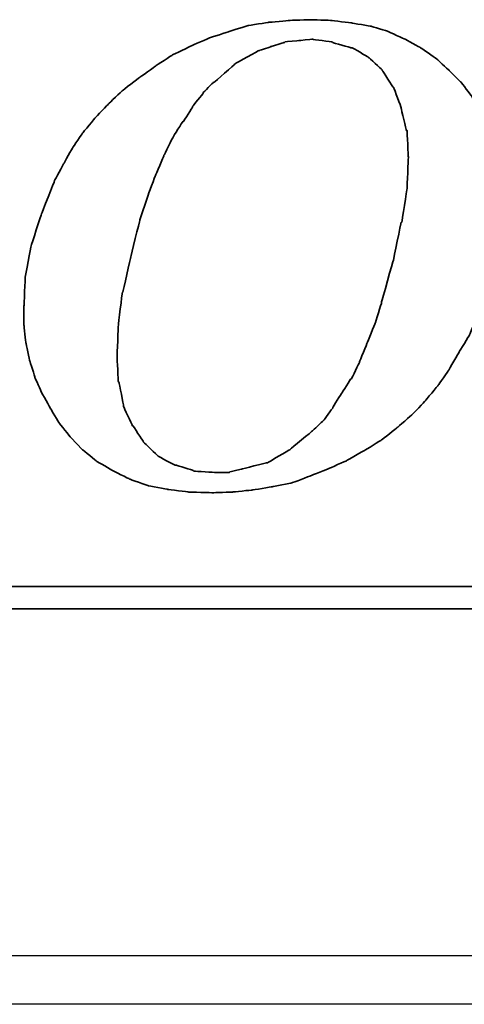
# Model space of a CAD drawing. Header units: millimetres. Extents: x -386 to 3135, y -1989 to 860.
# Tile 120 of 256: x -74.35 to -69.76, y -1331.39 to -1321.23. Entities that reach past the tile are written whole.
import ezdxf

# ---------------------------------------------------------------- set-up
doc = ezdxf.new("R2010")
doc.units = ezdxf.units.MM
doc.layers.get('0').update_dxf_attribs({"linetype": 'CONTINUOUS'})
doc.layers.add('DIM', color=4, linetype='CONTINUOUS')
doc.layers.add('layer 1', color=7, linetype='CONTINUOUS')

# ---------------------------------------------------------------- blocks, each defined once
blk = doc.blocks.new('TBI MOTION logo(完整正式版)')
at = {"layer": 'layer 1', "color": 22, "lineweight": 35}
for points, knots in [([(35.79625, -6.98375), (35.79625, -6.98375), (36.23125, -7.43875), (36.23125, -7.43875), (36.23125, -7.43875), (36.23125, -7.43875), (36.75625, -7.87125), (36.75625, -7.87125), (36.75625, -7.87125), (36.75625, -7.87125), (37.33125, -8.20375), (37.33125, -8.20375), (37.33125, -8.20375), (37.33125, -8.20375), (37.95625, -8.51875), (37.95625, -8.51875), (37.95625, -8.51875), (37.95625, -8.51875), (38.62625, -8.75875), (38.62625, -8.75875), (38.62625, -8.75875), (38.62625, -8.75875), (39.37125, -8.90375), (39.37125, -8.90375), (39.37125, -8.90375), (39.37125, -8.90375), (40.14125, -8.99875), (40.14125, -8.99875), (40.14125, -8.99875), (40.14125, -8.99875), (41.02625, -9.02375), (41.02625, -9.02375), (41.02625, -9.02375), (41.02625, -9.02375), (41.74625, -8.99875), (41.74625, -8.99875), (41.74625, -8.99875), (41.74625, -8.99875), (42.46625, -8.92375), (42.46625, -8.92375), (42.46625, -8.92375), (42.46625, -8.92375), (43.21125, -8.80625), (43.21125, -8.80625), (43.21125, -8.80625), (43.21125, -8.80625), (43.93125, -8.66375), (43.93125, -8.66375), (43.93125, -8.66375), (43.93125, -8.66375), (44.62625, -8.39875), (44.62625, -8.39875), (44.62625, -8.39875), (44.62625, -8.39875), (45.29625, -8.13375), (45.29625, -8.13375), (45.29625, -8.13375), (45.29625, -8.13375), (45.94625, -7.84375), (45.94625, -7.84375), (45.94625, -7.84375), (45.94625, -7.84375), (46.61625, -7.46375), (46.61625, -7.46375), (46.61625, -7.46375), (46.61625, -7.46375), (47.24125, -7.07875), (47.24125, -7.07875), (47.24125, -7.07875), (47.24125, -7.07875), (47.81625, -6.62375), (47.81625, -6.62375), (47.81625, -6.62375), (47.81625, -6.62375), (48.36875, -6.14375), (48.36875, -6.14375), (48.36875, -6.14375), (48.36875, -6.14375), (48.84625, -5.64125), (48.84625, -5.64125), (48.84625, -5.64125), (48.84625, -5.64125), (49.32625, -5.06375), (49.32625, -5.06375), (49.32625, -5.06375), (49.32625, -5.06375), (49.71125, -4.51374), (49.71125, -4.51374), (49.71125, -4.51374), (49.71125, -4.51374), (50.09625, -3.83874), (50.09625, -3.83874), (50.09625, -3.83874), (50.09625, -3.83874), (50.48125, -3.21374), (50.48125, -3.21374), (50.48125, -3.21374), (50.48125, -3.21374), (50.96125, -1.99125), (50.96125, -1.99125), (50.96125, -1.99125), (50.96125, -1.99125), (51.34375, -0.81875), (51.34375, -0.81875), (51.34375, -0.81875), (51.34375, -0.81875), (51.56125, 0.45624), (51.56125, 0.45624), (51.56125, 0.45624), (51.56125, 0.45624), (51.60625, 1.67624), (51.60625, 1.67624), (51.60625, 1.67624), (51.60625, 1.67624), (51.56125, 2.44625), (51.56125, 2.44625), (51.56125, 2.44625), (51.56125, 2.44625), (51.51125, 3.14125), (51.51125, 3.14125), (51.51125, 3.14125), (51.51125, 3.14125), (51.34375, 3.81125), (51.34375, 3.81125), (51.34375, 3.81125), (51.34375, 3.81125), (51.15125, 4.41125), (51.15125, 4.41125), (51.15125, 4.41125), (51.15125, 4.41125), (50.86125, 5.01125), (50.86125, 5.01125), (50.86125, 5.01125), (50.86125, 5.01125), (50.55125, 5.58875), (50.55125, 5.58875), (50.55125, 5.58875), (50.55125, 5.58875), (50.16625, 6.09125), (50.16625, 6.09125), (50.16625, 6.09125), (50.16625, 6.09125), (49.71125, 6.54875), (49.71125, 6.54875), (49.71125, 6.54875), (49.71125, 6.54875), (49.23125, 6.98125), (49.23125, 6.98125), (49.23125, 6.98125), (49.23125, 6.98125), (48.67875, 7.36625), (48.67875, 7.36625), (48.67875, 7.36625), (48.67875, 7.36625), (48.10375, 7.67625), (48.10375, 7.67625), (48.10375, 7.67625), (48.10375, 7.67625), (47.48125, 7.96375), (47.48125, 7.96375), (47.48125, 7.96375), (47.48125, 7.96375), (46.85625, 8.15625), (46.85625, 8.15625), (46.85625, 8.15625), (46.85625, 8.15625), (46.13625, 8.27624), (46.13625, 8.27624), (46.13625, 8.27624), (46.13625, 8.27624), (45.39125, 8.37125), (45.39125, 8.37125), (45.39125, 8.37125), (45.39125, 8.37125), (44.62625, 8.39624), (44.62625, 8.39624), (44.62625, 8.39624), (44.62625, 8.39624), (43.83625, 8.37125), (43.83625, 8.37125), (43.83625, 8.37125), (43.83625, 8.37125), (43.09125, 8.30125), (43.09125, 8.30125), (43.09125, 8.30125), (43.09125, 8.30125), (42.32125, 8.18125), (42.32125, 8.18125), (42.32125, 8.18125), (42.32125, 8.18125), (41.62875, 7.96375), (41.62875, 7.96375), (41.62875, 7.96375), (41.62875, 7.96375), (40.90625, 7.72625), (40.90625, 7.72625), (40.90625, 7.72625), (40.90625, 7.72625), (40.23624, 7.43625), (40.23624, 7.43625), (40.23624, 7.43625), (40.23624, 7.43625), (39.54124, 7.10125), (39.54124, 7.10125), (39.54124, 7.10125), (39.54124, 7.10125), (38.91625, 6.69125), (38.91625, 6.69125), (38.91625, 6.69125), (38.91625, 6.69125), (38.31625, 6.26125), (38.31625, 6.26125), (38.31625, 6.26125), (38.31625, 6.26125), (37.69125, 5.78125), (37.69125, 5.78125), (37.69125, 5.78125), (37.69125, 5.78125), (37.18625, 5.30125), (37.18625, 5.30125), (37.18625, 5.30125), (37.18625, 5.30125), (36.70625, 4.79624), (36.70625, 4.79624), (36.70625, 4.79624), (36.70625, 4.79624), (36.23125, 4.22125), (36.23125, 4.22125), (36.23125, 4.22125), (36.23125, 4.22125), (35.87124, 3.69375), (35.87124, 3.69375), (35.87124, 3.69375), (35.87124, 3.69375), (35.53125, 3.09125), (35.53125, 3.09125), (35.53125, 3.09125), (35.53125, 3.09125), (35.19875, 2.47125), (35.19875, 2.47125), (35.19875, 2.47125), (35.19875, 2.47125), (34.71625, 1.24625), (34.71625, 1.24625), (34.71625, 1.24625), (34.71625, 1.24625), (34.33125, 0.06874), (34.33125, 0.06874), (34.33125, 0.06874), (34.33125, 0.06874), (34.11625, -1.07875), (34.11625, -1.07875), (34.11625, -1.07875), (34.11625, -1.07875), (34.07125, -2.15875), (34.07125, -2.15875), (34.07125, -2.15875), (34.07125, -2.15875), (34.07125, -2.85375), (34.07125, -2.85375), (34.07125, -2.85375), (34.07125, -2.85375), (34.14125, -3.50375), (34.14125, -3.50375), (34.14125, -3.50375), (34.14125, -3.50375), (34.28625, -4.17375), (34.28625, -4.17375), (34.28625, -4.17375), (34.28625, -4.17375), (34.47625, -4.77624), (34.47625, -4.77624), (34.47625, -4.77624), (34.47625, -4.77624), (34.71625, -5.32625), (34.71625, -5.32625), (34.71625, -5.32625), (34.71625, -5.32625), (35.05375, -5.92875), (35.05375, -5.92875), (35.05375, -5.92875), (35.05375, -5.92875), (35.36375, -6.45375), (35.36375, -6.45375), (35.36375, -6.45375), (35.36375, -6.45375), (35.79625, -6.98375), (35.79625, -6.98375)], [0, 0, 0, 0, 0.01388889, 0.01388889, 0.01388889, 0.0138889, 0.02777778, 0.02777778, 0.02777778, 0.02777779, 0.04166667, 0.04166667, 0.04166667, 0.04166668, 0.05555556, 0.05555556, 0.05555556, 0.05555557, 0.06944444, 0.06944444, 0.06944444, 0.06944445, 0.08333333, 0.08333333, 0.08333333, 0.08333334, 0.09722222, 0.09722222, 0.09722222, 0.09722223, 0.11111111, 0.11111111, 0.11111111, 0.11111112, 0.125, 0.125, 0.125, 0.12500001, 0.13888889, 0.13888889, 0.13888889, 0.1388889, 0.15277778, 0.15277778, 0.15277778, 0.15277779, 0.16666667, 0.16666667, 0.16666667, 0.16666668, 0.18055556, 0.18055556, 0.18055556, 0.18055557, 0.19444444, 0.19444444, 0.19444444, 0.19444445, 0.20833333, 0.20833333, 0.20833333, 0.20833334, 0.22222222, 0.22222222, 0.22222222, 0.22222223, 0.23611111, 0.23611111, 0.23611111, 0.23611112, 0.25, 0.25, 0.25, 0.25000001, 0.26388889, 0.26388889, 0.26388889, 0.2638889, 0.27777778, 0.27777778, 0.27777778, 0.27777779, 0.29166667, 0.29166667, 0.29166667, 0.29166668, 0.30555556, 0.30555556, 0.30555556, 0.30555557, 0.31944444, 0.31944444, 0.31944444, 0.31944445, 0.33333333, 0.33333333, 0.33333333, 0.33333334, 0.34722222, 0.34722222, 0.34722222, 0.34722223, 0.36111111, 0.36111111, 0.36111111, 0.36111112, 0.375, 0.375, 0.375, 0.37500001, 0.38888889, 0.38888889, 0.38888889, 0.3888889, 0.40277778, 0.40277778, 0.40277778, 0.40277779, 0.41666667, 0.41666667, 0.41666667, 0.41666668, 0.43055556, 0.43055556, 0.43055556, 0.43055557, 0.44444444, 0.44444444, 0.44444444, 0.44444445, 0.45833333, 0.45833333, 0.45833333, 0.45833334, 0.47222222, 0.47222222, 0.47222222, 0.47222223, 0.48611111, 0.48611111, 0.48611111, 0.48611112, 0.5, 0.5, 0.5, 0.50000001, 0.51388889, 0.51388889, 0.51388889, 0.5138889, 0.52777778, 0.52777778, 0.52777778, 0.52777779, 0.54166667, 0.54166667, 0.54166667, 0.54166668, 0.55555556, 0.55555556, 0.55555556, 0.55555557, 0.56944444, 0.56944444, 0.56944444, 0.56944445, 0.58333333, 0.58333333, 0.58333333, 0.58333334, 0.59722222, 0.59722222, 0.59722222, 0.59722223, 0.61111111, 0.61111111, 0.61111111, 0.61111112, 0.625, 0.625, 0.625, 0.62500001, 0.63888889, 0.63888889, 0.63888889, 0.6388889, 0.65277778, 0.65277778, 0.65277778, 0.65277779, 0.66666667, 0.66666667, 0.66666667, 0.66666668, 0.68055556, 0.68055556, 0.68055556, 0.68055557, 0.69444444, 0.69444444, 0.69444444, 0.69444445, 0.70833333, 0.70833333, 0.70833333, 0.70833334, 0.72222222, 0.72222222, 0.72222222, 0.72222223, 0.73611111, 0.73611111, 0.73611111, 0.73611112, 0.75, 0.75, 0.75, 0.75000001, 0.76388889, 0.76388889, 0.76388889, 0.7638889, 0.77777778, 0.77777778, 0.77777778, 0.77777779, 0.79166667, 0.79166667, 0.79166667, 0.79166668, 0.80555556, 0.80555556, 0.80555556, 0.80555557, 0.81944444, 0.81944444, 0.81944444, 0.81944445, 0.83333333, 0.83333333, 0.83333333, 0.83333334, 0.84722222, 0.84722222, 0.84722222, 0.84722223, 0.86111111, 0.86111111, 0.86111111, 0.86111112, 0.875, 0.875, 0.875, 0.87500001, 0.88888889, 0.88888889, 0.88888889, 0.8888889, 0.90277778, 0.90277778, 0.90277778, 0.90277779, 0.91666667, 0.91666667, 0.91666667, 0.91666668, 0.93055556, 0.93055556, 0.93055556, 0.93055557, 0.94444444, 0.94444444, 0.94444444, 0.94444445, 0.95833333, 0.95833333, 0.95833333, 0.95833334, 0.97222222, 0.97222222, 0.97222222, 0.97222223, 0.98611111, 0.98611111, 0.98611111, 0.98611112, 1, 1, 1, 1]), ([(38.33875, 1.03124), (38.33875, 1.03124), (38.62625, 1.89625), (38.62625, 1.89625), (38.62625, 1.89625), (38.62625, 1.89625), (38.91625, 2.66375), (38.91625, 2.66375), (38.91625, 2.66375), (38.91625, 2.66375), (39.22625, 3.38125), (39.22625, 3.38125), (39.22625, 3.38125), (39.22625, 3.38125), (39.22625, 3.40624), (39.22625, 3.40624), (39.22625, 3.40624), (39.22625, 3.40624), (39.56124, 4.07624), (39.56124, 4.07624), (39.56124, 4.07624), (39.56124, 4.07624), (39.92125, 4.65125), (39.92125, 4.65125), (39.92125, 4.65125), (39.92125, 4.65125), (39.94625, 4.65125), (39.94625, 4.65125), (39.94625, 4.65125), (39.94625, 4.65125), (40.28125, 5.17875), (40.28125, 5.17875), (40.28125, 5.17875), (40.28125, 5.17875), (40.28125, 5.20375), (40.28125, 5.20375), (40.28125, 5.20375), (40.28125, 5.20375), (40.66875, 5.68625), (40.66875, 5.68625), (40.66875, 5.68625), (40.66875, 5.68625), (40.66875, 5.70625), (40.66875, 5.70625), (40.66875, 5.70625), (40.66875, 5.70625), (41.05124, 6.09125), (41.05124, 6.09125), (41.05124, 6.09125), (41.05124, 6.09125), (41.07625, 6.09125), (41.07625, 6.09125), (41.07625, 6.09125), (41.07625, 6.09125), (41.84125, 6.76625), (41.84125, 6.76625), (41.84125, 6.76625), (41.84125, 6.76625), (41.86625, 6.78625), (41.86625, 6.78625), (41.86625, 6.78625), (41.86625, 6.78625), (42.73125, 7.26624), (42.73125, 7.26624), (42.73125, 7.26624), (42.73125, 7.26624), (42.75625, 7.26624), (42.75625, 7.26624), (42.75625, 7.26624), (42.75625, 7.26624), (43.18625, 7.41125), (43.18625, 7.41125), (43.18625, 7.41125), (43.18625, 7.41125), (43.64125, 7.55625), (43.64125, 7.55625), (43.64125, 7.55625), (43.64125, 7.55625), (43.66625, 7.55625), (43.66625, 7.55625), (43.66625, 7.55625), (43.66625, 7.55625), (43.69125, 7.58124), (43.69125, 7.58124), (43.69125, 7.58124), (43.69125, 7.58124), (44.19125, 7.62625), (44.19125, 7.62625), (44.19125, 7.62625), (44.19125, 7.62625), (44.67125, 7.67625), (44.67125, 7.67625), (44.67125, 7.67625), (44.67125, 7.67625), (44.69625, 7.67625), (44.69625, 7.67625), (44.69625, 7.67625), (44.69625, 7.67625), (45.41875, 7.58124), (45.41875, 7.58124), (45.41875, 7.58124), (45.41875, 7.58124), (45.44125, 7.55625), (45.44125, 7.55625), (45.44125, 7.55625), (45.44125, 7.55625), (46.11125, 7.36625), (46.11125, 7.36625), (46.11125, 7.36625), (46.11125, 7.36625), (46.13625, 7.36625), (46.13625, 7.36625), (46.13625, 7.36625), (46.13625, 7.36625), (46.15875, 7.36625), (46.15875, 7.36625), (46.15875, 7.36625), (46.15875, 7.36625), (46.73625, 7.02624), (46.73625, 7.02624), (46.73625, 7.02624), (46.73625, 7.02624), (46.76125, 7.00624), (46.76125, 7.00624), (46.76125, 7.00624), (46.76125, 7.00624), (47.24125, 6.57124), (47.24125, 6.57124), (47.24125, 6.57124), (47.24125, 6.57124), (47.26625, 6.54875), (47.26625, 6.54875), (47.26625, 6.54875), (47.26625, 6.54875), (47.26625, 6.52375), (47.26625, 6.52375), (47.26625, 6.52375), (47.26625, 6.52375), (47.67375, 5.89875), (47.67375, 5.89875), (47.67375, 5.89875), (47.67375, 5.89875), (47.69625, 5.89875), (47.69625, 5.89875), (47.69625, 5.89875), (47.69625, 5.89875), (47.69625, 5.87625), (47.69625, 5.87625), (47.69625, 5.87625), (47.69625, 5.87625), (47.96125, 5.15625), (47.96125, 5.15625), (47.96125, 5.15625), (47.96125, 5.15625), (47.96125, 5.13125), (47.96125, 5.13125), (47.96125, 5.13125), (47.96125, 5.13125), (48.15125, 4.31875), (48.15125, 4.31875), (48.15125, 4.31875), (48.15125, 4.31875), (48.17625, 4.31875), (48.17625, 4.31875), (48.17625, 4.31875), (48.17625, 4.31875), (48.17625, 4.29125), (48.17625, 4.29125), (48.17625, 4.29125), (48.17625, 4.29125), (48.22625, 3.33125), (48.22625, 3.33125), (48.22625, 3.33125), (48.22625, 3.33125), (48.22625, 3.30875), (48.22625, 3.30875), (48.22625, 3.30875), (48.22625, 3.30875), (48.17625, 2.20624), (48.17625, 2.20624), (48.17625, 2.20624), (48.17625, 2.20624), (48.17625, 2.18124), (48.17625, 2.18124), (48.17625, 2.18124), (48.17625, 2.18124), (47.98375, 0.93624), (47.98375, 0.93624), (47.98375, 0.93624), (47.98375, 0.93624), (47.96125, 0.93624), (47.96125, 0.93624), (47.96125, 0.93624), (47.96125, 0.93624), (47.67375, -0.45874), (47.67375, -0.45874), (47.67375, -0.45874), (47.67375, -0.45874), (47.24125, -1.99125), (47.24125, -1.99125), (47.24125, -1.99125), (47.24125, -1.99125), (47.24125, -2.01874), (47.24125, -2.01874), (47.24125, -2.01874), (47.24125, -2.01874), (47.00125, -2.78375), (47.00125, -2.78375), (47.00125, -2.78375), (47.00125, -2.78375), (46.71125, -3.50375), (46.71125, -3.50375), (46.71125, -3.50375), (46.71125, -3.50375), (46.42625, -4.19875), (46.42625, -4.19875), (46.42625, -4.19875), (46.42625, -4.19875), (46.42625, -4.22375), (46.42625, -4.22375), (46.42625, -4.22375), (46.42625, -4.22375), (46.13625, -4.82374), (46.13625, -4.82374), (46.13625, -4.82374), (46.13625, -4.82374), (46.11125, -4.82374), (46.11125, -4.82374), (46.11125, -4.82374), (46.11125, -4.82374), (45.77625, -5.35125), (45.77625, -5.35125), (45.77625, -5.35125), (45.77625, -5.35125), (45.44125, -5.87875), (45.44125, -5.87875), (45.44125, -5.87875), (45.44125, -5.87875), (45.44125, -5.90375), (45.44125, -5.90375), (45.44125, -5.90375), (45.44125, -5.90375), (45.10625, -6.35875), (45.10625, -6.35875), (45.10625, -6.35875), (45.10625, -6.35875), (45.08125, -6.38375), (45.08125, -6.38375), (45.08125, -6.38375), (45.08125, -6.38375), (44.69625, -6.74375), (44.69625, -6.74375), (44.69625, -6.74375), (44.69625, -6.74375), (43.88375, -7.41625), (43.88375, -7.41625), (43.88375, -7.41625), (43.88375, -7.41625), (43.85625, -7.43875), (43.85625, -7.43875), (43.85625, -7.43875), (43.85625, -7.43875), (43.04125, -7.91875), (43.04125, -7.91875), (43.04125, -7.91875), (43.04125, -7.91875), (43.01625, -7.91875), (43.01625, -7.91875), (43.01625, -7.91875), (43.01625, -7.91875), (42.99625, -7.91875), (42.99625, -7.91875), (42.99625, -7.91875), (42.99625, -7.91875), (42.08125, -8.15875), (42.08125, -8.15875), (42.08125, -8.15875), (42.08125, -8.15875), (41.65125, -8.25625), (41.65125, -8.25625), (41.65125, -8.25625), (41.65125, -8.25625), (41.62875, -8.27875), (41.62875, -8.27875), (41.62875, -8.27875), (41.62875, -8.27875), (41.60125, -8.27875), (41.60125, -8.27875), (41.60125, -8.27875), (41.60125, -8.27875), (41.12125, -8.27875), (41.12125, -8.27875), (41.12125, -8.27875), (41.12125, -8.27875), (40.35624, -8.23125), (40.35624, -8.23125), (40.35624, -8.23125), (40.35624, -8.23125), (40.33125, -8.23125), (40.33125, -8.23125), (40.33125, -8.23125), (40.33125, -8.23125), (40.30625, -8.20375), (40.30625, -8.20375), (40.30625, -8.20375), (40.30625, -8.20375), (39.68375, -8.01375), (39.68375, -8.01375), (39.68375, -8.01375), (39.68375, -8.01375), (39.66124, -8.01375), (39.66124, -8.01375), (39.66124, -8.01375), (39.66124, -8.01375), (39.63625, -8.01375), (39.63625, -8.01375), (39.63625, -8.01375), (39.63625, -8.01375), (39.01125, -7.67875), (39.01125, -7.67875), (39.01125, -7.67875), (39.01125, -7.67875), (38.98875, -7.65375), (38.98875, -7.65375), (38.98875, -7.65375), (38.98875, -7.65375), (38.48625, -7.17375), (38.48625, -7.17375), (38.48625, -7.17375), (38.48625, -7.17375), (38.45875, -7.14875), (38.45875, -7.14875), (38.45875, -7.14875), (38.45875, -7.14875), (38.45875, -7.12875), (38.45875, -7.12875), (38.45875, -7.12875), (38.45875, -7.12875), (38.07625, -6.54875), (38.07625, -6.54875), (38.07625, -6.54875), (38.07625, -6.54875), (38.05125, -6.54875), (38.05125, -6.54875), (38.05125, -6.54875), (38.05125, -6.54875), (38.05125, -6.52875), (38.05125, -6.52875), (38.05125, -6.52875), (38.05125, -6.52875), (37.74125, -5.85375), (37.74125, -5.85375), (37.74125, -5.85375), (37.74125, -5.85375), (37.74125, -5.82875), (37.74125, -5.82875), (37.74125, -5.82875), (37.74125, -5.82875), (37.57375, -4.96875), (37.57375, -4.96875), (37.57375, -4.96875), (37.57375, -4.96875), (37.54625, -4.94375), (37.54625, -4.94375), (37.54625, -4.94375), (37.54625, -4.94375), (37.50125, -4.03375), (37.50125, -4.03375), (37.50125, -4.03375), (37.50125, -4.03375), (37.50125, -4.00875), (37.50125, -4.00875), (37.50125, -4.00875), (37.50125, -4.00875), (37.54625, -2.85375), (37.54625, -2.85375), (37.54625, -2.85375), (37.54625, -2.85375), (37.69125, -1.65875), (37.69125, -1.65875), (37.69125, -1.65875), (37.69125, -1.65875), (37.71624, -1.63375), (37.71624, -1.63375), (37.71624, -1.63375), (37.71624, -1.63375), (38.00375, -0.33875), (38.00375, -0.33875), (38.00375, -0.33875), (38.00375, -0.33875), (38.33875, 1.00624), (38.33875, 1.00624), (38.33875, 1.00624), (38.33875, 1.00624), (38.33875, 1.03124), (38.33875, 1.03124)], [0, 0, 0, 0, 0.01010101, 0.01010101, 0.01010101, 0.01010102, 0.02020202, 0.02020202, 0.02020202, 0.02020203, 0.03030303, 0.03030303, 0.03030303, 0.03030304, 0.04040404, 0.04040404, 0.04040404, 0.04040405, 0.05050505, 0.05050505, 0.05050505, 0.05050506, 0.06060606, 0.06060606, 0.06060606, 0.06060607, 0.07070707, 0.07070707, 0.07070707, 0.07070708, 0.08080808, 0.08080808, 0.08080808, 0.08080809, 0.09090909, 0.09090909, 0.09090909, 0.0909091, 0.1010101, 0.1010101, 0.1010101, 0.10101011, 0.11111111, 0.11111111, 0.11111111, 0.11111112, 0.12121212, 0.12121212, 0.12121212, 0.12121213, 0.13131313, 0.13131313, 0.13131313, 0.13131314, 0.14141414, 0.14141414, 0.14141414, 0.14141415, 0.15151515, 0.15151515, 0.15151515, 0.15151516, 0.16161616, 0.16161616, 0.16161616, 0.16161617, 0.17171717, 0.17171717, 0.17171717, 0.17171718, 0.18181818, 0.18181818, 0.18181818, 0.18181819, 0.19191919, 0.19191919, 0.19191919, 0.1919192, 0.2020202, 0.2020202, 0.2020202, 0.20202021, 0.21212121, 0.21212121, 0.21212121, 0.21212122, 0.22222222, 0.22222222, 0.22222222, 0.22222223, 0.23232323, 0.23232323, 0.23232323, 0.23232324, 0.24242424, 0.24242424, 0.24242424, 0.24242425, 0.25252525, 0.25252525, 0.25252525, 0.25252526, 0.26262626, 0.26262626, 0.26262626, 0.26262627, 0.27272727, 0.27272727, 0.27272727, 0.27272728, 0.28282828, 0.28282828, 0.28282828, 0.28282829, 0.29292929, 0.29292929, 0.29292929, 0.2929293, 0.3030303, 0.3030303, 0.3030303, 0.30303031, 0.31313131, 0.31313131, 0.31313131, 0.31313132, 0.32323232, 0.32323232, 0.32323232, 0.32323233, 0.33333333, 0.33333333, 0.33333333, 0.33333334, 0.34343434, 0.34343434, 0.34343434, 0.34343435, 0.35353535, 0.35353535, 0.35353535, 0.35353536, 0.36363636, 0.36363636, 0.36363636, 0.36363637, 0.37373737, 0.37373737, 0.37373737, 0.37373738, 0.38383838, 0.38383838, 0.38383838, 0.38383839, 0.39393939, 0.39393939, 0.39393939, 0.3939394, 0.4040404, 0.4040404, 0.4040404, 0.40404041, 0.41414141, 0.41414141, 0.41414141, 0.41414142, 0.42424242, 0.42424242, 0.42424242, 0.42424243, 0.43434343, 0.43434343, 0.43434343, 0.43434344, 0.44444444, 0.44444444, 0.44444444, 0.44444445, 0.45454545, 0.45454545, 0.45454545, 0.45454546, 0.46464646, 0.46464646, 0.46464646, 0.46464647, 0.47474747, 0.47474747, 0.47474747, 0.47474748, 0.48484848, 0.48484848, 0.48484848, 0.48484849, 0.49494949, 0.49494949, 0.49494949, 0.4949495, 0.50505051, 0.50505051, 0.50505051, 0.50505052, 0.51515152, 0.51515152, 0.51515152, 0.51515153, 0.52525253, 0.52525253, 0.52525253, 0.52525254, 0.53535354, 0.53535354, 0.53535354, 0.53535355, 0.54545455, 0.54545455, 0.54545455, 0.54545456, 0.55555556, 0.55555556, 0.55555556, 0.55555557, 0.56565657, 0.56565657, 0.56565657, 0.56565658, 0.57575758, 0.57575758, 0.57575758, 0.57575759, 0.58585859, 0.58585859, 0.58585859, 0.5858586, 0.5959596, 0.5959596, 0.5959596, 0.59595961, 0.60606061, 0.60606061, 0.60606061, 0.60606062, 0.61616162, 0.61616162, 0.61616162, 0.61616163, 0.62626263, 0.62626263, 0.62626263, 0.62626264, 0.63636364, 0.63636364, 0.63636364, 0.63636365, 0.64646465, 0.64646465, 0.64646465, 0.64646466, 0.65656566, 0.65656566, 0.65656566, 0.65656567, 0.66666667, 0.66666667, 0.66666667, 0.66666668, 0.67676768, 0.67676768, 0.67676768, 0.67676769, 0.68686869, 0.68686869, 0.68686869, 0.6868687, 0.6969697, 0.6969697, 0.6969697, 0.69696971, 0.70707071, 0.70707071, 0.70707071, 0.70707072, 0.71717172, 0.71717172, 0.71717172, 0.71717173, 0.72727273, 0.72727273, 0.72727273, 0.72727274, 0.73737374, 0.73737374, 0.73737374, 0.73737375, 0.74747475, 0.74747475, 0.74747475, 0.74747476, 0.75757576, 0.75757576, 0.75757576, 0.75757577, 0.76767677, 0.76767677, 0.76767677, 0.76767678, 0.77777778, 0.77777778, 0.77777778, 0.77777779, 0.78787879, 0.78787879, 0.78787879, 0.7878788, 0.7979798, 0.7979798, 0.7979798, 0.79797981, 0.80808081, 0.80808081, 0.80808081, 0.80808082, 0.81818182, 0.81818182, 0.81818182, 0.81818183, 0.82828283, 0.82828283, 0.82828283, 0.82828284, 0.83838384, 0.83838384, 0.83838384, 0.83838385, 0.84848485, 0.84848485, 0.84848485, 0.84848486, 0.85858586, 0.85858586, 0.85858586, 0.85858587, 0.86868687, 0.86868687, 0.86868687, 0.86868688, 0.87878788, 0.87878788, 0.87878788, 0.87878789, 0.88888889, 0.88888889, 0.88888889, 0.8888889, 0.8989899, 0.8989899, 0.8989899, 0.89898991, 0.90909091, 0.90909091, 0.90909091, 0.90909092, 0.91919192, 0.91919192, 0.91919192, 0.91919193, 0.92929293, 0.92929293, 0.92929293, 0.92929294, 0.93939394, 0.93939394, 0.93939394, 0.93939395, 0.94949495, 0.94949495, 0.94949495, 0.94949496, 0.95959596, 0.95959596, 0.95959596, 0.95959597, 0.96969697, 0.96969697, 0.96969697, 0.96969698, 0.97979798, 0.97979798, 0.97979798, 0.97979799, 0.98989899, 0.98989899, 0.98989899, 0.989899, 1, 1, 1, 1]), ([(75.90875, -9.47875), (75.90875, -9.47875), (75.90875, -12.28625), (75.90875, -12.28625), (75.90875, -12.28625), (75.90875, -12.28625), (75.90875, -12.47875), (75.90875, -12.47875), (75.90875, -12.47875), (75.90875, -12.47875), (75.71625, -12.47875), (75.71625, -12.47875), (75.71625, -12.47875), (75.71625, -12.47875), (-88.32875, -12.47875), (-88.32875, -12.47875), (-88.32875, -12.47875), (-88.32875, -12.47875), (-88.32875, -13.29375), (-88.32875, -13.29375), (-88.32875, -13.29375), (-88.32875, -13.29375), (82.89125, -13.29375), (82.89125, -13.29375), (82.89125, -13.29375), (82.89125, -13.29375), (75.90875, -9.47875), (75.90875, -9.47875)], [0, 0, 0, 0, 0.14285714, 0.14285714, 0.14285714, 0.14285715, 0.28571429, 0.28571429, 0.28571429, 0.2857143, 0.42857143, 0.42857143, 0.42857143, 0.42857144, 0.57142857, 0.57142857, 0.57142857, 0.57142858, 0.71428571, 0.71428571, 0.71428571, 0.71428572, 0.85714286, 0.85714286, 0.85714286, 0.85714287, 1, 1, 1, 1])]:
    blk.add_open_spline(points, degree=3, knots=knots, dxfattribs=at)

msp = doc.modelspace()

# ---------------------------------------------------------------- linework, layer by layer
at = {"linetype": 'Continuous'}
msp.add_line((111.594, -1330.891), (-146.894, -1330.891), dxfattribs=at)
msp.add_open_spline([(111.474, -1331.391), (-146.894, -1331.391)], degree=1, dxfattribs=at)

# ---------------------------------------------------------------- block references
at = {"layer": 'DIM', "color": 7, "xscale": 0.2802190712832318, "yscale": 0.2802190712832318, "zscale": 0.2802190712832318}
msp.add_blockref('TBI MOTION logo(完整正式版)', (-83.851, -1323.583), dxfattribs=at)

doc.saveas('drawing.dxf')
